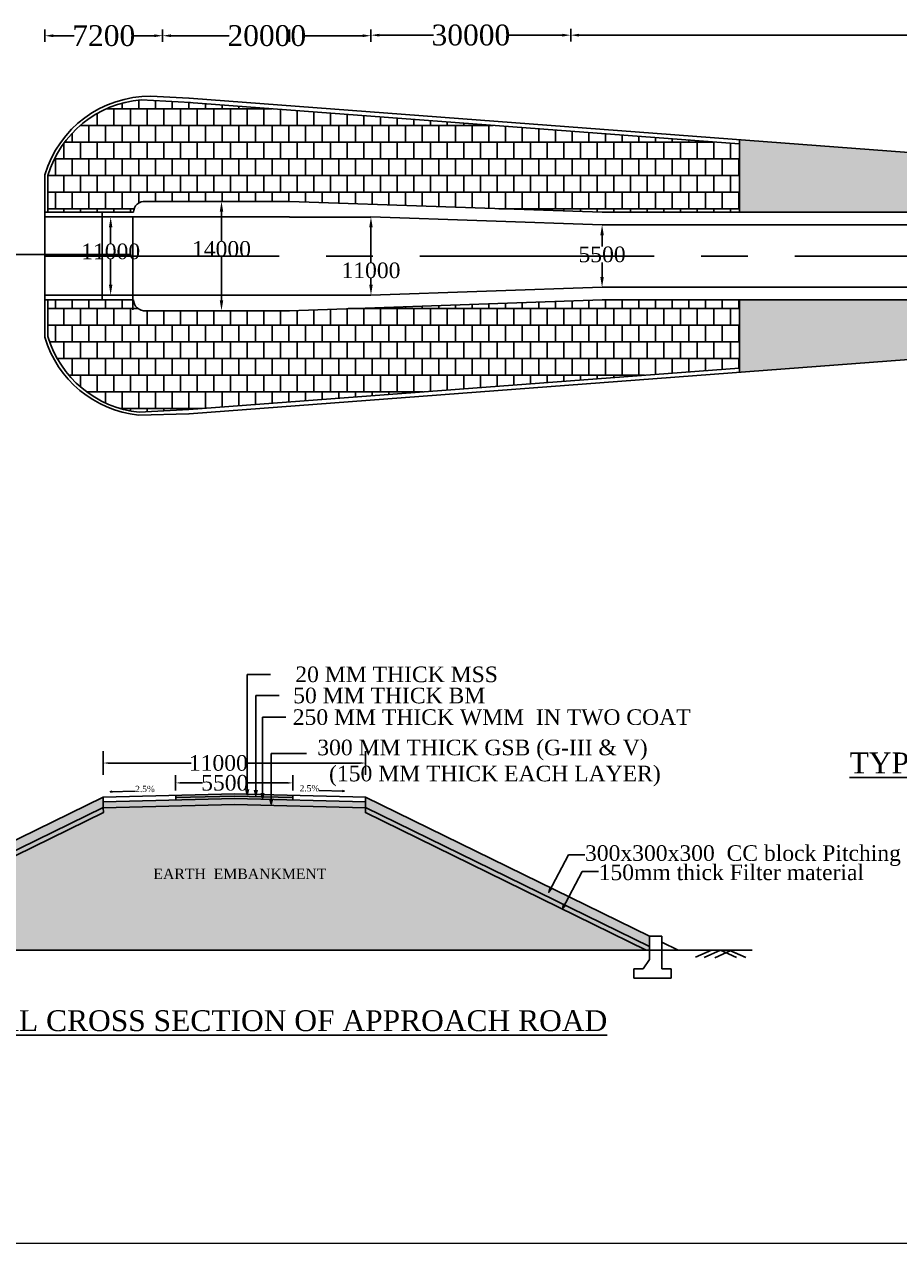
# Model space of a CAD drawing. Header units: millimetres. Extents: x -20950785 to 389010297, y -11535949 to 14056629.
# Tile 26 of 256: x 8473816 to 8557750, y -793794 to -676697. Entities that reach past the tile are written whole.
import ezdxf

# ---------------------------------------------------------------- set-up
doc = ezdxf.new("R2010")
doc.units = ezdxf.units.MM
doc.header["$LTSCALE"] = 60
doc.header["$MEASUREMENT"] = 0
doc.linetypes.add('CENTERX2', pattern=[4, 2.5, -0.5, 0.5, -0.5])
doc.styles.add('style1', font='txt.shx', dxfattribs={"height": 1})
doc.dimstyles.get("Standard").update_dxf_attribs({"dimtxt": 400, "dimasz": 215, "dimexe": 0.18, "dimexo": 0.0625, "dimgap": 0.09, "dimtad": 0, "dimtih": 1, "dimtoh": 1, "dimdec": 0, "dimzin": 4, "dimdsep": 46, "dimtxsty": 'Standard', "dimblk": 'OPEN90', "dimcen": 0, "dimadec": 0, "dimazin": 1, "dimtfac": 1, "dimtdec": 0, "dimtix": 1, "dimtofl": 0, "dimtmove": 0, "dimatfit": 3, "dimldrblk": 'OPEN30', "dimfxl": 1, "dimtolj": 1, "dimtzin": 0, "dimarcsym": 0})
pattern_1 = [(37.5, (2007986.2, 183336.07), (-5.6694022, 173.4141392), [0, -136.8, 0, -153, 0, -146.25]), (7.5, (2007986.2, 183336.07), (159.2799035, 253.993146), [0, -73.8, 0, -123.3, 0, -47.25]), (327.5, (2007875.5, 183336.07), (280.2727676, 0.5093148), [0, -45, 0, -162, 0, -211.5]), (317.5, (2007875.5, 183336.07), (270.551394, 78.990801), [0, -22.5, 0, -106.2, 0, -121.5])]

# ---------------------------------------------------------------- blocks, each defined once
blk = doc.blocks.new('*D105')
at = {"color": 0, "linetype": 'Continuous', "lineweight": -2, "transparency": 16777216}
for p, q in [((8475779, -677358), (8475779, -677787)), ((8476579, -677787), (8478589, -677787)), ((8486291, -677787), (8484281, -677787)), ((8487091, -677787), (8487091, -677787))]:
    blk.add_line(p, q, dxfattribs=at)
for points in [[(8476579, -677654), (8476579, -677921), (8475779, -677787)], [(8486291, -677654), (8486291, -677921), (8487091, -677787)]]:
    blk.add_solid(points, dxfattribs=at)
at = {"layer": 'Defpoints', "color": 0, "linetype": 'Continuous', "lineweight": -2, "transparency": 16777216}
for p in [(8475779, -677358), (8475779, -677787), (8487091, -677787)]:
    blk.add_point(p, dxfattribs=at)
at = {"color": 0, "linetype": 'Continuous', "transparency": 16777216, "insert": (8481435, -677787), "char_height": 500, "attachment_point": 5}
blk.add_mtext('\\A1;{\\fTimes New Roman|b0|i0|c0|p18;\\H4x;7200}', dxfattribs=at)
blk = doc.blocks.new('*D106')
at = {"color": 0, "linetype": 'Continuous', "lineweight": -2, "transparency": 16777216}
for p, q in [((8487091, -677787), (8487091, -677787)), ((8487891, -677787), (8493484, -677787)), ((8506291, -677787), (8500698, -677787)), ((8507091, -677788), (8507091, -677787))]:
    blk.add_line(p, q, dxfattribs=at)
for points in [[(8487891, -677654), (8487891, -677921), (8487091, -677787)], [(8506291, -677654), (8506291, -677921), (8507091, -677787)]]:
    blk.add_solid(points, dxfattribs=at)
at = {"layer": 'Defpoints', "color": 0, "linetype": 'Continuous', "lineweight": -2, "transparency": 16777216}
for p in [(8487091, -677787), (8487091, -677787), (8507091, -677788)]:
    blk.add_point(p, dxfattribs=at)
at = {"color": 0, "linetype": 'Continuous', "transparency": 16777216, "insert": (8497091, -677787), "char_height": 500, "attachment_point": 5}
blk.add_mtext('\\A1;{\\fTimes New Roman|b0|i0|c0|p18;\\H4x;20000}', dxfattribs=at)
blk = doc.blocks.new('*D107')
at = {"color": 0, "linetype": 'Continuous', "lineweight": -2, "transparency": 16777216}
for p, q in [((8526279, -677788), (8526279, -677732)), ((8527079, -677732), (8574355, -677732)), ((8628791, -677732), (8581516, -677732)), ((8629591, -677732), (8629591, -677732))]:
    blk.add_line(p, q, dxfattribs=at)
for points in [[(8527079, -677599), (8527079, -677866), (8526279, -677732)], [(8628791, -677599), (8628791, -677866), (8629591, -677732)]]:
    blk.add_solid(points, dxfattribs=at)
at = {"layer": 'Defpoints', "color": 0, "linetype": 'Continuous', "lineweight": -2, "transparency": 16777216}
for p in [(8526279, -677732), (8526279, -677788), (8629591, -677732)]:
    blk.add_point(p, dxfattribs=at)
at = {"color": 0, "linetype": 'Continuous', "transparency": 16777216, "insert": (8577935, -677732), "char_height": 500, "attachment_point": 5}
blk.add_mtext('\\A1;{\\fTimes New Roman|b0|i0|c0|p18;\\H4x;92500}', dxfattribs=at)
blk = doc.blocks.new('*D108')
at = {"color": 0, "linetype": 'Continuous', "lineweight": -2, "transparency": 16777216}
for p, q in [((8507090, -677787), (8507090, -677732)), ((8507890, -677732), (8513105, -677732)), ((8525479, -677732), (8520264, -677732)), ((8526279, -677732), (8526279, -677732))]:
    blk.add_line(p, q, dxfattribs=at)
for points in [[(8507890, -677599), (8507890, -677866), (8507090, -677732)], [(8525479, -677599), (8525479, -677866), (8526279, -677732)]]:
    blk.add_solid(points, dxfattribs=at)
at = {"layer": 'Defpoints', "color": 0, "linetype": 'Continuous', "lineweight": -2, "transparency": 16777216}
for p in [(8507090, -677732), (8507090, -677787), (8526279, -677732)]:
    blk.add_point(p, dxfattribs=at)
at = {"color": 0, "linetype": 'Continuous', "transparency": 16777216, "insert": (8516685, -677732), "char_height": 500, "attachment_point": 5}
blk.add_mtext('\\A1;{\\fTimes New Roman|b0|i0|c0|p18;\\H4x;30000}', dxfattribs=at)
blk = doc.blocks.new('*D109')
at = {"color": 0, "linetype": 'Continuous', "lineweight": -2, "transparency": 16777216}
for p, q in [((8482098, -695196), (8482098, -695196)), ((8482098, -696196), (8482098, -697749)), ((8482098, -701696), (8482098, -699275)), ((8482098, -702696), (8482098, -702696))]:
    blk.add_line(p, q, dxfattribs=at)
for points in [[(8481932, -696196), (8482265, -696196), (8482098, -695196)], [(8481932, -701696), (8482265, -701696), (8482098, -702696)]]:
    blk.add_solid(points, dxfattribs=at)
at = {"layer": 'Defpoints', "color": 0, "linetype": 'Continuous', "lineweight": -2, "transparency": 16777216}
for p in [(8482098, -695196), (8482098, -702696), (8482098, -702696)]:
    blk.add_point(p, dxfattribs=at)
at = {"color": 0, "linetype": 'Continuous', "transparency": 16777216, "insert": (8482098, -698512), "char_height": 500, "attachment_point": 5}
blk.add_mtext('\\A1;{\\fTimes New Roman|b0|i0|c0|p18;\\H3x;11000}', dxfattribs=at)
blk = doc.blocks.new('*D110')
at = {"color": 0, "linetype": 'Continuous', "lineweight": -2, "transparency": 16777216}
for p, q in [((8499279, -695196), (8507091, -695196)), ((8507091, -696196), (8507091, -699567)), ((8507091, -701696), (8507091, -701093)), ((8507091, -702696), (8507091, -702696))]:
    blk.add_line(p, q, dxfattribs=at)
for points in [[(8506924, -696196), (8507258, -696196), (8507091, -695196)], [(8506924, -701696), (8507258, -701696), (8507091, -702696)]]:
    blk.add_solid(points, dxfattribs=at)
at = {"layer": 'Defpoints', "color": 0, "linetype": 'Continuous', "lineweight": -2, "transparency": 16777216}
for p in [(8499279, -695196), (8507091, -702696), (8507091, -702696)]:
    blk.add_point(p, dxfattribs=at)
at = {"color": 0, "linetype": 'Continuous', "transparency": 16777216, "insert": (8507091, -700330), "char_height": 500, "attachment_point": 5}
blk.add_mtext('\\A1;{\\fTimes New Roman|b0|i0|c0|p18;\\H3x;11000}', dxfattribs=at)
blk = doc.blocks.new('*D111')
at = {"color": 0, "linetype": 'Continuous', "lineweight": -2, "transparency": 16777216}
for p, q in [((8529279, -695946), (8529279, -695946)), ((8529279, -696946), (8529279, -698035)), ((8529279, -700946), (8529279, -699561)), ((8529279, -701946), (8529279, -701946))]:
    blk.add_line(p, q, dxfattribs=at)
for points in [[(8529113, -696946), (8529446, -696946), (8529279, -695946)], [(8529113, -700946), (8529446, -700946), (8529279, -701946)]]:
    blk.add_solid(points, dxfattribs=at)
at = {"layer": 'Defpoints', "color": 0, "linetype": 'Continuous', "lineweight": -2, "transparency": 16777216}
for p in [(8529279, -695946), (8529279, -701946), (8529279, -701946)]:
    blk.add_point(p, dxfattribs=at)
at = {"color": 0, "linetype": 'Continuous', "transparency": 16777216, "insert": (8529279, -698798), "char_height": 500, "attachment_point": 5}
blk.add_mtext('\\A1;{\\fTimes New Roman|b0|i0|c0|p18;\\H3x;5500}', dxfattribs=at)
blk = doc.blocks.new('*D116')
at = {"color": 0, "linetype": 'Continuous', "lineweight": -2, "transparency": 16777216}
for p, q in [((8492739, -693696), (8492740, -693696)), ((8492739, -694696), (8492739, -697509)), ((8492739, -703196), (8492739, -699035)), ((8492739, -704196), (8492740, -704196))]:
    blk.add_line(p, q, dxfattribs=at)
for points in [[(8492573, -694696), (8492906, -694696), (8492739, -693696)], [(8492573, -703196), (8492906, -703196), (8492739, -704196)]]:
    blk.add_solid(points, dxfattribs=at)
at = {"layer": 'Defpoints', "color": 0, "linetype": 'Continuous', "lineweight": -2, "transparency": 16777216}
for p in [(8492739, -693696), (8492739, -704196), (8492739, -704196)]:
    blk.add_point(p, dxfattribs=at)
at = {"color": 0, "linetype": 'Continuous', "transparency": 16777216, "insert": (8492739, -698272), "char_height": 500, "attachment_point": 5}
blk.add_mtext('\\A1;{\\fTimes New Roman|b0|i0|c0|p18;\\H3x;14000}', dxfattribs=at)
blk = doc.blocks.new('*D120')
at = {"color": 0, "linetype": 'Continuous', "lineweight": -2, "transparency": 16777216}
for p, q in [((8481376, -747639), (8481376, -747639)), ((8481876, -747639), (8489839, -747639)), ((8506076, -747639), (8495038, -747639)), ((8506576, -747639), (8506576, -747639))]:
    blk.add_line(p, q, dxfattribs=at)
for points in [[(8481876, -747555), (8481876, -747722), (8481376, -747639)], [(8506076, -747555), (8506076, -747722), (8506576, -747639)]]:
    blk.add_solid(points, dxfattribs=at)
at = {"layer": 'Defpoints', "color": 0, "linetype": 'Continuous', "lineweight": -2, "transparency": 16777216}
for p in [(8481376, -747639), (8506576, -747639), (8506576, -747639)]:
    blk.add_point(p, dxfattribs=at)
at = {"color": 0, "linetype": 'Continuous', "transparency": 16777216, "insert": (8492438, -747639), "char_height": 300, "attachment_point": 5}
blk.add_mtext('\\A1;{\\fTimes New Roman|b0|i0|c0|p18;\\H5x;11000}', dxfattribs=at)
blk = doc.blocks.new('*D121')
at = {"color": 0, "linetype": 'Continuous', "lineweight": -2, "transparency": 16777216}
for p, q in [((8488340, -749546), (8488340, -749546)), ((8488840, -749546), (8490929, -749546)), ((8499090, -749546), (8495174, -749546)), ((8499590, -749546), (8499590, -749546))]:
    blk.add_line(p, q, dxfattribs=at)
for points in [[(8488840, -749463), (8488840, -749629), (8488340, -749546)], [(8499090, -749463), (8499090, -749629), (8499590, -749546)]]:
    blk.add_solid(points, dxfattribs=at)
at = {"layer": 'Defpoints', "color": 0, "linetype": 'Continuous', "lineweight": -2, "transparency": 16777216}
for p in [(8488340, -749546), (8499590, -749546), (8499590, -749546)]:
    blk.add_point(p, dxfattribs=at)
at = {"color": 0, "linetype": 'Continuous', "transparency": 16777216, "insert": (8493052, -749546), "char_height": 300, "attachment_point": 5}
blk.add_mtext('\\A1;{\\fTimes New Roman|b0|i0|c0|p18;\\H5x;5500}', dxfattribs=at)

msp = doc.modelspace()

# ---------------------------------------------------------------- hatches: boundary and pattern name
at = {"linetype": 'ByBlock', "lineweight": -2, "ltscale": 2}
h = msp.add_hatch(dxfattribs=at)
h.set_pattern_fill('AR-CONC', color=256, scale=200)
h.set_pattern_definition([(50, (0, 0), (1434.52037, -125.50427), [150, -1650]), (355, (0, 0), (-277.50267, 1504.38427), [120, -1320]), (100.451444, (119.5, -10.5), (1157.0177, 1378.87998), [127.48038, -1402.28422]), (46.1842, (0, 400), (2134.48266, -331.03856), [225, -2475]), (96.635635, (177.9, 372.4), (1869.3239, 1948.2372), [191.2207, -2103.4275]), (351.184164, (0, 400), (1869.3239, 1948.2372), [180, -1980]), (21, (200, 300), (1193.8141, -805.23778), [150, -1650]), (326, (200, 300), (486.63066, 1450.3001), [120, -1320]), (71.451445, (299.5, 232.9), (1680.44475, 645.0623), [127.48038, -1402.28422]), (37.5, (0, 0), (24.31971, 665.787708), [0, -1304, 0, -1340, 0, -1325]), (7.5, (0, 0), (526.139075, 788.823424), [0, -764, 0, -1274, 0, -505]), (327.5, (-446, 0), (1067.644872, -45.109743), [0, -500, 0, -1560, 0, -2070]), (317.5, (-646, 0), (1166.37234, 200.20996), [0, -650, 0, -1036, 0, -1470])])
h.paths.add_polyline_path([(8446985.68, -684503.35), (8355110.81, -694194.97), (8355110.81, -694597.19), (8416687.16, -694597.19), (8446687.16, -693547.19), (8446985.68, -693547.19)])
h.paths.add_polyline_path([(8446985.68, -704047.19), (8446687.16, -704047.19), (8416687.16, -702997.19), (8355110.81, -702997.19), (8355110.81, -703399.41), (8446985.68, -713091.03)])
h.paths.add_polyline_path([(8629591.02, -703546.72), (8629591.02, -703145.58), (8542447.84, -703145.58), (8542447.84, -710113.58)])
h.paths.add_polyline_path([(8542447.84, -687777.59), (8542447.84, -694745.58), (8629591.02, -694745.58), (8629591.02, -694344.45)])
h = msp.add_hatch(dxfattribs=at)
h.set_pattern_fill('AR-B88', color=256, scale=200)
edge = h.paths.add_edge_path()
edge.add_line((8542447.84, -688178.72), (8489591.02, -684195.58))
edge.add_line((8489591.02, -684195.58), (8484260.72, -684039.08))
edge.add_arc((8485852.82, -694117.19), 10203.09, 98.9771689, 163.3152155)
edge.add_line((8476079.29, -691187.82), (8476079.29, -694745.58))
edge.add_line((8476079.29, -694745.58), (8484279.29, -694745.58))
edge.add_arc((8485361.91, -694773.86), 1082.98, 84.6577155, 178.5038001, ccw=False)
edge.add_line((8485462.74, -693695.58), (8499279.29, -693695.58))
edge.add_line((8499279.29, -693695.58), (8529279.29, -694745.58))
edge.add_line((8529279.29, -694745.58), (8542447.84, -694745.58))
edge.add_line((8542447.84, -694745.58), (8542447.84, -688178.72))
h = msp.add_hatch(dxfattribs=at)
h.set_pattern_fill('AR-B88', color=256, scale=200)
edge = h.paths.add_edge_path()
edge.add_line((8542447.84, -709712.45), (8542447.84, -703145.58))
edge.add_line((8542447.84, -703145.58), (8529279.29, -703145.58))
edge.add_line((8529279.29, -703145.58), (8499279.29, -704195.58))
edge.add_line((8499279.29, -704195.58), (8485462.74, -704195.58))
edge.add_arc((8485361.91, -703117.31), 1082.98, 181.4961999, 275.3422845, ccw=False)
edge.add_line((8484279.29, -703145.58), (8476079.29, -703145.58))
edge.add_line((8476079.29, -703145.58), (8476079.29, -706703.43))
edge.add_arc((8485902.55, -703742.03), 10259.93, 196.77641, 261.1395921)
edge.add_line((8484322.24, -713879.53), (8489591.02, -713695.58))
edge.add_line((8489591.02, -713695.58), (8542447.84, -709712.45))
at = {"linetype": 'Continuous'}
h = msp.add_hatch(dxfattribs=at)
h.set_pattern_fill('HONEY', color=256, scale=3000)
h.set_pattern_definition([(0, (2007986.2, 183336.07), (562.5, 324.759526), [375, -750]), (120, (2007986.2, 183336.07), (-562.5, 324.759526), [375, -750]), (60, (2007986.2, 183336.07), (1e-13, 649.519053), [-750, 375])])
h.paths.add_polyline_path([(8454124.03, -764250.23), (8454124.03, -765252.34), (8481376.08, -751907.58), (8481376.08, -750910.7), (8481364.83, -750910.98)])
h.paths.add_polyline_path([(8533828.14, -765252.34), (8533828.14, -764250.73), (8506576.08, -750910.98), (8506576.08, -751907.58)])
h = msp.add_hatch(dxfattribs=at)
h.set_pattern_fill('AR-SAND', color=256, scale=1000)
h.set_pattern_definition([(37.5, (6385593.8, -677710.7), (-62.9934, 1926.8238), [0, -1520, 0, -1700, 0, -1625]), (7.5, (6385593.8, -677710.7), (1769.7767, 2822.146), [0, -820, 0, -1370, 0, -525]), (327.5, (6384363.8, -677710.7), (3114.1419, 5.659), [0, -500, 0, -1800, 0, -2350]), (317.5, (6384363.8, -677710.7), (3006.1266, 877.6756), [0, -250, 0, -1180, 0, -1350])])
h.paths.add_polyline_path([(8493976.08, -751630.84), (8481376.08, -751945.84), (8481397.36, -752398.22), (8454445.78, -765595.84), (8493976.08, -765595.84)])
h.paths.add_polyline_path([(8506554.81, -752398.22), (8506576.08, -751945.84), (8493976.08, -751630.84), (8493976.08, -765595.84), (8533506.38, -765595.84)])
h = msp.add_hatch(dxfattribs=at)
h.set_pattern_fill('AR-CONC', color=256, scale=90)
h.set_pattern_definition([(50, (2007986.2, 183336.07), (645.534164, -56.47692), [67.5, -742.5]), (355, (2007986.2, 183336.07), (-124.8762, 676.97292), [54, -594]), (100.451444, (2008040, 183331.36), (520.65796, 620.49599), [57.36617, -631.0279]), (46.1842, (2007986.2, 183516.1), (960.5172, -148.96735), [101.25, -1113.75]), (96.635635, (2008066.2, 183503.65), (841.19575, 876.70674), [86.04931, -946.54238]), (351.184164, (2007986.2, 183516.1), (841.19575, 876.70674), [81, -891]), (21, (2008076.2, 183471.07), (537.216347, -362.357), [67.5, -742.5]), (326, (2008076.2, 183471.07), (218.9838, 652.63504), [54, -594]), (71.451445, (2008120.97, 183440.9), (756.20014, 290.27804), [57.36617, -631.0279]), (37.5, (2007986.2, 183336.07), (10.94387, 299.6044684), [0, -586.8, 0, -603, 0, -596.25]), (7.5, (2007986.2, 183336.07), (236.762584, 354.97054), [0, -343.8, 0, -573.3, 0, -227.25]), (327.5, (2007785.5, 183336.07), (480.4401926, -20.299385), [0, -225, 0, -702, 0, -931.5]), (317.5, (2007695.5, 183336.07), (524.867552, 90.094484), [0, -292.5, 0, -466.2, 0, -661.5])])
h.paths.add_polyline_path([(8493976.08, -751045.84), (8481376.08, -751360.84), (8481376.08, -751945.84), (8493976.08, -751630.84)])
h.paths.add_polyline_path([(8506576.08, -751360.84), (8493976.08, -751045.84), (8493976.08, -751630.84), (8506576.08, -751945.84)])
h = msp.add_hatch(dxfattribs=at)
h.set_pattern_fill('AR-CONC', color=256, scale=60)
h.set_pattern_definition([(50, (2007986.2, 183336.07), (430.35611, -37.651281), [45, -495]), (355, (2007986.2, 183336.07), (-83.2508, 451.31528), [36, -396]), (100.4514445, (2008022.06, 183332.93), (347.105308, 413.663995), [38.244115, -420.685267]), (46.1842, (2007986.2, 183456.07), (640.3448, -99.31157), [67.5, -742.5]), (96.635635, (2008039.56, 183447.8), (560.79717, 584.47116), [57.366205, -631.028256]), (351.184164, (2007986.2, 183456.07), (560.79717, 584.47116), [54, -594]), (21, (2008046.2, 183426.07), (358.144231, -241.571334), [45, -495]), (326, (2008046.2, 183426.07), (145.9892, 435.090027), [36, -396]), (71.451445, (2008076.04, 183405.94), (504.133426, 193.518692), [38.244114, -420.685267]), (37.5, (2007986.2, 183336.07), (7.2959132, 199.7363123), [0, -391.2, 0, -402, 0, -397.5]), (7.5, (2007986.2, 183336.07), (157.8417225, 236.647027), [0, -229.2, 0, -382.2, 0, -151.5]), (327.5, (2007852.4, 183336.07), (320.2934617, -13.532923), [0, -150, 0, -468, 0, -621]), (317.5, (2007792.4, 183336.07), (349.911702, 60.062989), [0, -195, 0, -310.8, 0, -441])])
h.paths.add_polyline_path([(8493976.08, -750595.7), (8488351.08, -750736.32), (8488351.08, -750961.39), (8493976.08, -750820.77)])
h.paths.add_polyline_path([(8493976.08, -750595.7), (8493976.08, -750820.77), (8499601.08, -750961.39), (8499601.08, -750736.32)])
h.paths.add_polyline_path([(8493976.08, -750820.77), (8493976.08, -751045.84), (8499601.08, -751186.46), (8499601.08, -750961.39)])
h.paths.add_polyline_path([(8493976.08, -750820.77), (8488351.08, -750961.39), (8488351.08, -751186.46), (8493976.08, -751045.84)])
h = msp.add_hatch(dxfattribs=at)
h.set_pattern_fill('AR-SAND', color=256, scale=90)
h.set_pattern_definition(pattern_1)
h.paths.add_polyline_path([(8481397.36, -752398.22), (8481374.32, -751908.44), (8454124.03, -765252.34), (8454124.03, -765595.84), (8454445.78, -765595.84)])
h = msp.add_hatch(dxfattribs=at)
h.set_pattern_fill('AR-SAND', color=256, scale=90)
h.set_pattern_definition(pattern_1)
h.paths.add_polyline_path([(8506576.08, -751907.58), (8506576.08, -751945.84), (8506554.81, -752398.22), (8533506.38, -765595.84), (8533828.14, -765595.84), (8533828.14, -765252.34)])

# ---------------------------------------------------------------- linework, layer by layer
for p, q in [((8475779.29, -678387.27), (8475779.29, -677186.74)), ((8487091.02, -678387.09), (8487091.02, -677186.56)), ((8499279.09, -678387.85), (8499279.09, -677187.32)), ((8507091.02, -678387.47), (8507091.02, -677186.94)), ((8526279.09, -678332.68), (8526279.09, -677132.15)), ((8475779.29, -691145.94), (8475779.29, -706745.22)), ((8476079.29, -691145.94), (8476079.29, -694745.58)), ((8499279.29, -693695.58), (8485261.08, -693695.58)), ((8475779.29, -694745.58), (8484279.29, -694745.58)), ((8499279.29, -695195.58), (8475779.29, -695195.58)), ((8481279.29, -694745.58), (8481279.29, -703145.58)), ((8529279.29, -695945.58), (8507091.4, -695195.58)), ((8529279.29, -694745.58), (8629591.02, -694745.58)), ((8468187.16, -698797.19), (8483990.33, -698797.19)), ((8529292.56, -701945.44), (8507091.02, -702695.58)), ((8499279.29, -702695.58), (8475779.29, -702695.58)), ((8475779.29, -703145.58), (8484279.29, -703145.58)), ((8476079.29, -706745.22), (8476079.29, -703145.58)), ((8529279.29, -703145.58), (8629591.02, -703145.58)), ((8499279.29, -704195.58), (8485261.08, -704195.58)), ((8481376.08, -748779.45), (8481376.08, -746498.2)), ((8506576.08, -748779.45), (8506576.08, -746498.2)), ((8488339.83, -750287.91), (8488339.83, -748803.81)), ((8499589.83, -750287.91), (8499589.83, -748803.81)), ((8481376.08, -750910.7), (8481376.08, -751945.84)), ((8488351.08, -750736.32), (8488351.08, -751186.46)), ((8499601.08, -750736.32), (8499601.08, -751186.46)), ((8499601.08, -750736.32), (8499601.08, -751186.46)), ((8506576.08, -750910.7), (8506576.08, -751945.84)), ((8533828.14, -764250.73), (8533828.14, -766500.73)), ((8535028.14, -764250.73), (8533828.14, -764250.73)), ((8535028.14, -764250.73), (8535028.14, -767400.73)), ((8445827.34, -765595.84), (8543680.52, -765595.84)), ((8533828.14, -766500.73), (8533228.14, -767400.73)), ((8533228.14, -767400.73), (8532328.14, -767400.73)), ((8532328.14, -767400.73), (8532328.14, -768300.73)), ((8535928.14, -767400.73), (8535028.14, -767400.73)), ((8535928.14, -767400.73), (8535928.14, -768300.73)), ((8535928.14, -768300.73), (8532328.14, -768300.73))]:
    msp.add_line(p, q, dxfattribs=at)
at = {"linetype": 'ByBlock', "lineweight": -2, "ltscale": 2}
for p, q in [((8485966.9, -683605.36), (8489611.93, -683796.13)), ((8489621.08, -683796.72), (8629621.08, -694346.72)), ((8485026.66, -683947.54), (8489765.93, -684195.58)), ((8489591.02, -684195.58), (8542447.84, -688178.72)), ((8542465.83, -687778.95), (8542465.83, -694745.58)), ((8484241.21, -695195.58), (8484241.21, -704113.49)), ((8539591.02, -694745.58), (8539991.02, -694745.58)), ((8489621.08, -714094.45), (8629621.08, -703544.45)), ((8507090.84, -702695.58), (8499279.29, -702695.58)), ((8542465.83, -703145.58), (8542465.83, -710112.22)), ((8489591.02, -713695.58), (8542447.84, -709712.45)), ((8484759.24, -714220.74), (8489612.19, -714095.02)), ((8484843.36, -713947.18), (8489591.02, -713695.58))]:
    msp.add_line(p, q, dxfattribs=at)
at = {"linetype": 'Continuous', "ltscale": 500}
for p, q in [((8529279.29, -695945.58), (8629591.02, -695945.58)), ((8529286.87, -701945.58), (8629591.02, -701945.58))]:
    msp.add_line(p, q, dxfattribs=at)
at = {"linetype": 'CENTERX2', "ltscale": 150}
msp.add_line((8475779.29, -698945.58), (8629591.02, -698945.58), dxfattribs=at)
for p, q in [((8539801.14, -765595.84), (8538261.59, -766275.59)), ((8540635.44, -765624.2), (8539095.89, -766303.95)), ((8541637.84, -765658.28), (8540098.29, -766338.04)), ((8540635.44, -765624.2), (8542174.98, -766303.95)), ((8541469.73, -765595.84), (8543009.28, -766275.59)), ((8541544.55, -765629.92), (8543084.1, -766309.67))]:
    msp.add_line(p, q)
at = {"lineweight": 5}
msp.add_line((8641735.75, -793794.32), (8343253.98, -793794.32), dxfattribs=at)
at = {"linetype": 'Continuous'}
for points in [[(8499279.29, -693695.58), (8529279.29, -694745.58)], [(8499279.29, -704195.58), (8529279.29, -703145.58)], [(8454123, -764250.73), (8481364.83, -750910.98)], [(8481364.83, -750910.98), (8493976.08, -750595.7), (8506587.33, -750910.98)], [(8481364.83, -750910.98), (8493976.08, -750595.7), (8506587.33, -750910.98)], [(8481370.46, -751135.91), (8481376.08, -751135.77)], [(8481376.08, -751360.84), (8493976.08, -751045.84), (8506576.08, -751360.84)], [(8481376.08, -751360.84), (8493976.08, -751045.84), (8506576.08, -751360.84)], [(8481376.08, -751945.84), (8493976.08, -751630.84), (8506576.08, -751945.84)], [(8488351.08, -750961.39), (8493976.08, -750820.77), (8499601.08, -750961.39)], [(8506576.08, -750910.98), (8533828.14, -764250.73)], [(8506576.08, -751135.77), (8506581.7, -751135.91)], [(8454124.03, -765252.34), (8481376.08, -751907.58)], [(8454445.78, -765595.84), (8481397.36, -752398.22), (8481376.08, -751945.84)], [(8533506.38, -765595.84), (8506554.81, -752398.22), (8506576.08, -751945.84)], [(8533828.14, -765252.34), (8506576.08, -751907.58)], [(8535028.14, -764838.13), (8536576.08, -765595.84)]]:
    msp.add_lwpolyline(points, dxfattribs=at)
for centre, radius, start, end in [((8485866.61, -694122.07), 10517.19, 89.4536198, 163.562039), ((8485853.78, -694118.67), 10204.71, 94.6491188, 163.4403099), ((8485361.91, -694773.86), 1082.98, 84.6577155, 178.5038001), ((8485361.91, -703117.31), 1082.98, 181.4961999, 275.3422845), ((8485860.59, -703766.42), 10512.17, 196.4612815, 263.9861745), ((8485903.29, -703740.88), 10261.19, 196.6501363, 264.0710202)]:
    msp.add_arc(centre, radius, start, end, dxfattribs=at)

# ---------------------------------------------------------------- texts
at = {"linetype": 'Continuous', "attachment_point": 4}
for s, insert, char_height, width in [('{\\fTimes New Roman|b0|i0|c0|p18;       \\H1.66667x;20 MM THICK MSS}', (8497447.6, -739130.93), 900, 22391.2183), ('{\\fTimes New Roman|b0|i0|c0|p18;    \\H1.66667x;50 MM THICK BM }', (8498263.31, -741163.9), 900, 22391.2183), ('{\\fTimes New Roman|b0|i0|c0|p18;  \\H1.66667x;250 MM THICK WMM  IN TWO COAT\\H0.6x; }', (8498901.79, -743244.22), 900, 40628.2293), ('{\\fTimes New Roman|b0|i0|c0|p18;300 MM THICK GSB (G-III & V)                               (150 MM THICK EACH LAYER)}', (8501935.36, -747638.82), 1500, 47792.2492)]:
    msp.add_mtext(s, dxfattribs=dict(at, insert=insert, char_height=char_height, width=width))
at = {"char_height": 2073.6, "attachment_point": 1, "style": 'style1'}
for s, insert in [('{\\fTimes New Roman|b0|i0|c0|p18;\\H0.96451x;\\LTYPICAL CROSS SECTION\\l \\P         \\LOF TOE WALL\\l    \\H1.0368x;                   }', (8553050.52, -746626.36)), ('{\\fTimes New Roman|b0|i0|c0|p18;\\H0.48225x;EARTH  EMBANKMENT\\H2.0736x;                         }', (8486200.94, -757781.4)), ('{\\fTimes New Roman|b0|i0|c0|p18;\\H0.96451x;\\LTYPICAL CROSS SECTION OF APPROACH ROAD\\l \\H1.0368x;                        }', (8462386.11, -771381.77))]:
    msp.add_mtext(s, dxfattribs=dict(at, insert=insert))
at = {"linetype": 'Continuous'}
for s, insert, char_height, attachment_point in [('{\\fTimes New Roman|b0|i0|c0|p18;\\H0.66667x;2.5\\C256;%}\\~', (8484451.12, -750133.65), 900, 4), ('{\\fTimes New Roman|b0|i0|c0|p18;\\H0.66667x;2.5\\C256;%}\\~', (8502131.2, -750069), 900, 6), ('{\\fTimes New Roman|b0|i0|c0|p18;300x300x300  CC block Pitching}', (8527639.66, -756531.62), 1500, 4), ('{\\fTimes New Roman|b0|i0|c0|p18;150mm thick Filter material }', (8528948.79, -758146.32), 1500, 4)]:
    msp.add_mtext(s, dxfattribs=dict(at, insert=insert, char_height=char_height, attachment_point=attachment_point))

# ---------------------------------------------------------------- dimensions: what is measured, and where the dimension line sits
for base, p1, p2, text, picture, middle in [((8475779.29, -677787.21), (8487091.02, -677787.21), (8475779.29, -677358.01), '{\\fTimes New Roman|b0|i0|c0|p18;\\H4x;7200}', '*D105', (8481435.16, -677787.21)), ((8487091.02, -677787.21), (8507091.02, -677787.59), (8487091.02, -677787.21), '{\\fTimes New Roman|b0|i0|c0|p18;\\H4x;20000}', '*D106', (8497091.02, -677787.21)), ((8507089.94, -677732.24), (8526279.09, -677732.24), (8507089.94, -677787.41), '{\\fTimes New Roman|b0|i0|c0|p18;\\H4x;30000}', '*D108', (8516684.52, -677732.24)), ((8526279.09, -677732.42), (8629591.02, -677732.42), (8526279.09, -677787.59), '{\\fTimes New Roman|b0|i0|c0|p18;\\H4x;92500}', '*D107', (8577935.06, -677732.42))]:
    dim = msp.add_linear_dim(base=base, p1=p1, p2=p2, angle=180, text=text, dimstyle='Standard', override={"dimtxt": 500, "dimasz": 800, "dimfxl": 300}, dxfattribs=at)
    dim.commit()
    dim.dimension.update_dxf_attribs({"geometry": picture, "text_midpoint": middle})
for base, p1, p2, text, picture, middle in [((8492739.43, -704195.58), (8492739.43, -693695.58), (8492739.43, -704195.58), '{\\fTimes New Roman|b0|i0|c0|p18;\\H3x;14000}', '*D116', (8492739.43, -698272.26)), ((8482098.23, -702695.58), (8482098.23, -695195.58), (8482098.23, -702695.58), '{\\fTimes New Roman|b0|i0|c0|p18;\\H3x;11000}', '*D109', (8482098.23, -698511.61)), ((8507091.02, -702695.58), (8499279.29, -695195.58), (8507091.02, -702695.58), '{\\fTimes New Roman|b0|i0|c0|p18;\\H3x;11000}', '*D110', (8507091.02, -700330.03)), ((8529279.29, -701945.58), (8529279.29, -695945.58), (8529279.29, -701945.58), '{\\fTimes New Roman|b0|i0|c0|p18;\\H3x;5500}', '*D111', (8529279.29, -698797.58))]:
    dim = msp.add_linear_dim(base=base, p1=p1, p2=p2, angle=90, text=text, dimstyle='Standard', override={"dimtxt": 500, "dimasz": 1000, "dimfxl": 300}, dxfattribs=at)
    dim.commit()
    dim.dimension.update_dxf_attribs({"geometry": picture, "text_midpoint": middle, "dimtype": 160})
for base, p1, p2, text, picture, middle in [((8506576.08, -747638.82), (8481376.08, -747638.82), (8506576.08, -747638.82), '{\\fTimes New Roman|b0|i0|c0|p18;\\H5x;11000}', '*D120', (8492438.37, -747638.82)), ((8499589.83, -749545.86), (8488339.83, -749545.86), (8499589.83, -749545.86), '{\\fTimes New Roman|b0|i0|c0|p18;\\H5x;5500}', '*D121', (8493051.77, -749545.86))]:
    dim = msp.add_linear_dim(base=base, p1=p1, p2=p2, text=text, dimstyle='Standard', override={"dimtxt": 300, "dimasz": 500, "dimfxl": 300}, dxfattribs=at)
    dim.commit()
    dim.dimension.update_dxf_attribs({"geometry": picture, "text_midpoint": middle, "dimtype": 160})

# ---------------------------------------------------------------- leaders
for points in [[(8495210.98, -750680.55), (8495210.98, -739130.93), (8497447.33, -739130.93)], [(8496026.69, -750757.94), (8496026.69, -741163.9), (8498263.04, -741163.9)], [(8496665.17, -751016.25), (8496665.17, -743244.22), (8498901.52, -743244.22)]]:
    msp.add_leader(points, dimstyle='Standard', override={"dimtxt": 300, "dimasz": 500, "dimfxl": 300}, dxfattribs=at)
at = {"linetype": 'Continuous', "annotation_type": 0, "has_hookline": 1}
for points, override, hookline_direction, text_width in [([(8497510.89, -751571.25), (8497510.89, -746712.69), (8500914.4, -746712.69)], {"dimtxt": 300, "dimasz": 500, "dimfxl": 300}, 0, 30947.37), ([(8482052.32, -750396.69), (8484451.03, -750343.67)], {"dimtxt": 300, "dimasz": 200, "dimfxl": 300}, 0, 1826.4), ([(8504530.01, -750332.03), (8502131.29, -750279.02)], {"dimtxt": 300, "dimasz": 200, "dimfxl": 300}, 1, 1826.4), ([(8524165.75, -760042.11), (8526049.53, -756443.86), (8526713.23, -756443.86), (8526508.27, -756443.86), (8527639.57, -756443.86)], {"dimtxt": 300, "dimasz": 500, "dimfxl": 300}, 0, 29525.23), ([(8525474.88, -761656.8), (8527358.66, -758058.55), (8528022.36, -758058.55), (8527817.4, -758058.55), (8528948.7, -758058.55)], {"dimtxt": 300, "dimasz": 500, "dimfxl": 300}, 0, 24606.71)]:
    msp.add_leader(points, dimstyle='Standard', override=override, dxfattribs=dict(at, hookline_direction=hookline_direction, text_width=text_width))

doc.saveas('drawing.dxf')
